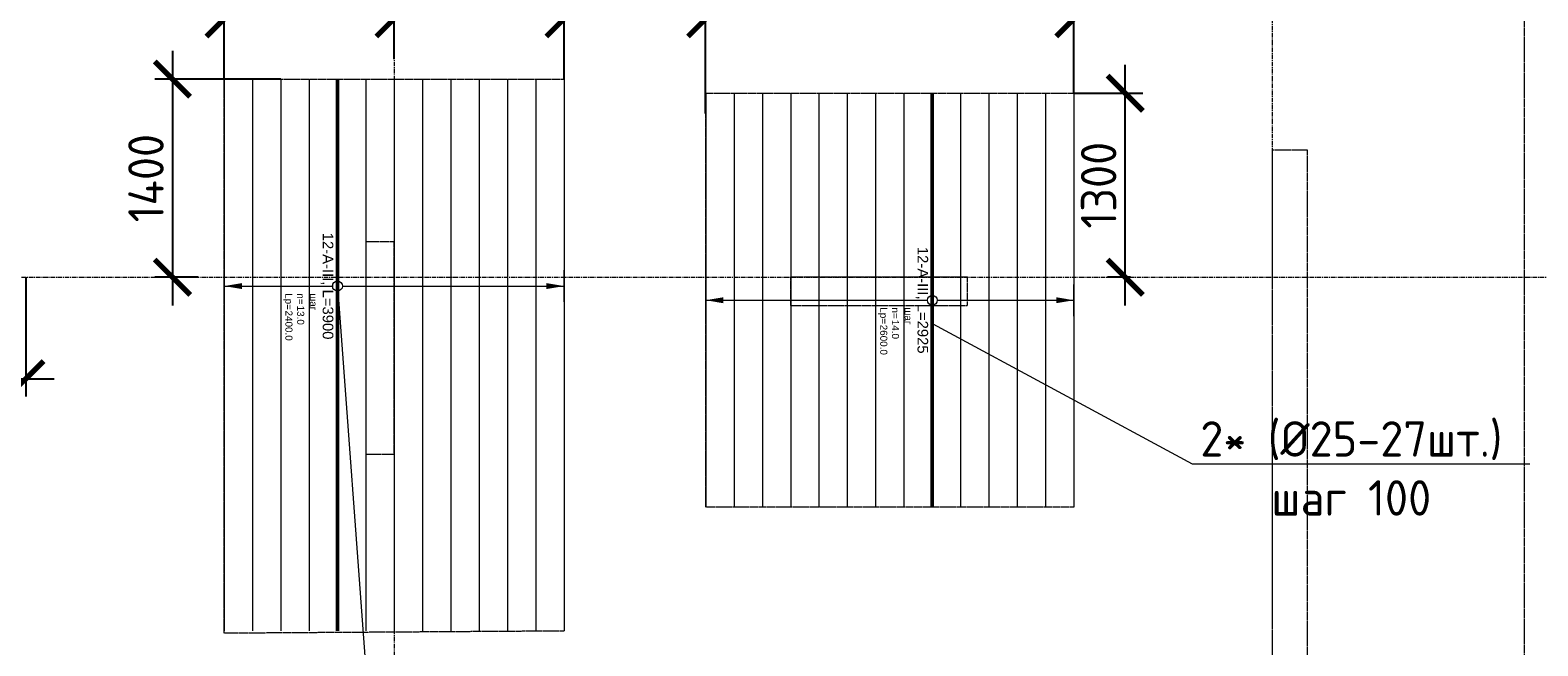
# Model space of a CAD drawing. Header units: millimetres. Extents: x -56135 to 1694203, y -446411 to -23139.
# Tile 139 of 256: x 710294 to 720940, y -124404 to -120053. Entities that reach past the tile are written whole.
import ezdxf
from ezdxf import colors
from ezdxf.entities.mleader import LeaderData, LeaderLine
from ezdxf.enums import TextEntityAlignment as Align
from ezdxf.math import Vec2, Vec3

# ---------------------------------------------------------------- set-up
doc = ezdxf.new("R2010")
doc.units = ezdxf.units.MM
doc.set_wipeout_variables(frame=1)
for name, pattern in [('01 Штриховая _4 мм_', [6, 3.5, -2.5]), ('______5', [1100, 800, -100, 100, -100]), ('GOST2.303 4', [7, 5, -2, 0]), ('осевая', [50.8, 31.75, -6.35, 6.35, -6.35])]:
    doc.linetypes.add(name, pattern=pattern)
for name, color, linetype, lineweight in [('АрмСтер', 2, 'Continuous', 50), ('контур распр. стерхней', 2, 'GOST2.303 4', 20), ('Оси', 40, '______5', 18), ('подоснова', 151, 'Continuous', 5), ('РАЗМЕРЫ', 1, 'Continuous', 9), ('СТЕНЫ', 3, 'Continuous', 30)]:
    doc.layers.add(name, color=color, linetype=linetype, lineweight=lineweight)
doc.layers.add('АрмСтер_атрибуты', color=2, linetype='Continuous', lineweight=0, plot=False)
doc.layers.add('АрмСтер_невид', color=8, linetype='Continuous', lineweight=0, plot=False)
doc.styles.add('GOST-2.304_Type-B', font='GOST_Common.ttf')
doc.styles.get("Standard").update_dxf_attribs({"font": 'arial.ttf'})
doc.styles.add('Аннотативный', font='arial.ttf')
doc.dimstyles.new('СПДС', dxfattribs={"dimscale": 100, "dimtxt": 2.5, "dimasz": 2.5, "dimexe": 1.25, "dimexo": 0, "dimtad": 1, "dimdec": 0, "dimtxsty": 'GOST-2.304_Type-B', "dimblk": 'ARCHTICK', "dimcen": 2.5, "dimdle": 2, "dimadec": 0, "dimazin": 2, "dimtfac": 0.75, "dimtdec": 0, "dimtmove": 1, "dimatfit": 3, "dimfxl": 1, "dimtolj": 1, "dimarcsym": 1})

# ---------------------------------------------------------------- blocks, each defined once
blk = doc.blocks.new('оси 2.2-2.3')
at = {"layer": 'Оси', "color": 16, "linetype": 'осевая', "lineweight": 0, "transparency": 33554687}
for p, q in [((515054.9, -104267.9), (515054.9, -134893.5)), ((521254.5, -104267.9), (521254.9, -134893.5)), ((468076.3, -121995.4), (524372.9, -121995.4))]:
    blk.add_line(p, q, dxfattribs=at)
blk = doc.blocks.new('*U1159')
at = {"layer": 'АрмСтер_невид', "ltscale": 100}
for p, q in [((-1463, 1600), (2437, 1600)), ((-1463, 1400), (2437, 1400)), ((-1463, 1200), (2437, 1200)), ((-1463, 1000), (2437, 1000)), ((-1463, 800), (2437, 800)), ((-1463, 600), (2437, 600)), ((-1463, 400), (2437, 400)), ((-1463, 200), (2437, 200)), ((-1463, -200), (2437, -200)), ((-1463, -400), (2437, -400)), ((-1463, -600), (2437, -600)), ((-1463, -800), (2437, -800))]:
    blk.add_line(p, q, dxfattribs=at)
at = {"layer": 'РАЗМЕРЫ'}
for p, q in [((112, 1600), (-112, 1600)), ((112, -800), (-112, -800))]:
    blk.add_line(p, q, dxfattribs=at)
at = {"layer": 'РАЗМЕРЫ', "ltscale": 15}
blk.add_line((0, -800), (0, 1600), dxfattribs=at)
at = {"layer": 'РАЗМЕРЫ'}
for points in [[(0, 1600), (21, 1475), (-21, 1475)], [(0, -800), (21, -675), (-21, -675)]]:
    blk.add_solid(points, dxfattribs=at)
at = {"layer": 'АрмСтер_атрибуты', "color": 215, "ltscale": 15, "style": 'Аннотативный'}
for s, p in [('шаг', (51, -194)), ('Lр=', (50, -368)), ('n=', (51, -285))]:
    blk.add_text(s, height=50, dxfattribs=at).set_placement(p)
at = {"layer": 'АрмСтер_атрибуты', "style": 'Аннотативный', "flags": 8}
blk.add_attdef('ПОЗ', (110, 30), '', height=75, dxfattribs=at)
at = {"layer": 'АрмСтер_атрибуты', "color": 215, "style": 'Аннотативный'}
for tag, p, flags in [('ШАГ', (191, -194), 10), ('КОЛ', (138, -285), 8), ('ШИРИНА', (173, -368), 8)]:
    blk.add_attdef(tag, p, '', height=50, dxfattribs=dict(at, flags=flags))
at = {"layer": 'АрмСтер_атрибуты', "flags": 9}
for tag, p in [('МАССА', (-1034, -410)), ('ОБОЗНАЧЕНИЕ', (-1034, -524))]:
    blk.add_attdef(tag, p, '', height=75, dxfattribs=at)
at = {"linetype": 'Continuous', "lineweight": 0}
blk.add_wipeout([(35, 0), (28, 21), (11, 33), (-11, 33), (-28, 21), (-35, 0), (-28, -21), (-11, -33), (11, -33), (28, -21)], dxfattribs=at)
at = {"color": 0, "linetype": 'ByBlock', "lineweight": -2, "ltscale": 100}
blk.add_line((-1463, 0), (2437, 0), dxfattribs=at)
at = {"layer": 'АрмСтер_невид', "ltscale": 100}
blk.add_line((-1463, 0), (2437, 0), dxfattribs=at)
at = {"layer": 'РАЗМЕРЫ'}
blk.add_circle((0, 0), 35, dxfattribs=at)
at = {"layer": 'АрмСтер_атрибуты', "style": 'Аннотативный', "flags": 8}
blk.add_attdef('НАИМЕНОВАНИЕ', text='', height=75, dxfattribs=at).set_placement((0, -29), align=Align.TOP_CENTER)
blk = doc.blocks.new('_ArchTick')
at = {"color": 0, "linetype": 'ByBlock', "const_width": 0.15}
blk.add_lwpolyline([(-0.5, -0.5), (0.5, 0.5)], dxfattribs=at)
blk = doc.blocks.new('*D1246')
at = {"layer": 'DEFPOINTS', "color": 0, "transparency": 16777216}
for p in [(712064, -120399, -4), (711299, -121799), (711481, -121799)]:
    blk.add_point(p, dxfattribs=at)
at = {"layer": 'РАЗМЕРЫ', "color": 0, "lineweight": -2, "transparency": 16777216}
for p, q in [((711299, -120199), (711299, -121999)), ((712064, -120399), (711174, -120399)), ((711481, -121799), (711174, -121799))]:
    blk.add_line(p, q, dxfattribs=at)
at = {"layer": 'РАЗМЕРЫ', "color": 0, "lineweight": -2, "transparency": 16777216, "xscale": 250, "yscale": 250, "zscale": 250}
for p, rotation in [((711299, -120399), 90), ((711299, -121799), 270)]:
    blk.add_blockref('_ArchTick', p, dxfattribs=dict(at, rotation=rotation))
at = {"layer": 'РАЗМЕРЫ', "color": 0, "transparency": 16777216, "insert": (711112, -121099), "char_height": 250, "attachment_point": 5, "rotation": 90, "style": 'GOST-2.304_Type-B'}
blk.add_mtext('\\A1;1400', dxfattribs=at)
blk = doc.blocks.new('*D1373')
at = {"layer": 'DEFPOINTS', "color": 0, "transparency": 16777216}
for p in [(711664, -119973), (712864, -120259), (711664, -120399)]:
    blk.add_point(p, dxfattribs=at)
at = {"layer": 'РАЗМЕРЫ', "color": 0, "lineweight": -2, "transparency": 16777216}
for p, q in [((711664, -120399), (711664, -119848)), ((712864, -120259), (712864, -119848)), ((713064, -119973), (711464, -119973))]:
    blk.add_line(p, q, dxfattribs=at)
at = {"layer": 'РАЗМЕРЫ', "color": 0, "lineweight": -2, "transparency": 16777216, "xscale": 250, "yscale": 250, "zscale": 250, "rotation": 180}
blk.add_blockref('_ArchTick', (711664, -119973), dxfattribs=at)
at = {"layer": 'РАЗМЕРЫ', "color": 0, "lineweight": -2, "transparency": 16777216, "xscale": 250, "yscale": 250, "zscale": 250}
blk.add_blockref('_ArchTick', (712864, -119973), dxfattribs=at)
at = {"layer": 'РАЗМЕРЫ', "color": 0, "transparency": 16777216, "insert": (712264, -119786), "char_height": 250, "attachment_point": 5, "style": 'GOST-2.304_Type-B'}
blk.add_mtext('\\A1;1200', dxfattribs=at)
blk = doc.blocks.new('*D1247')
at = {"layer": 'DEFPOINTS', "color": 0, "transparency": 16777216}
for p in [(714064, -119973), (712864, -120259), (714064, -120399)]:
    blk.add_point(p, dxfattribs=at)
at = {"layer": 'РАЗМЕРЫ', "color": 0, "lineweight": -2, "transparency": 16777216}
for p, q in [((712864, -120259), (712864, -119848)), ((714064, -120399), (714064, -119848)), ((712664, -119973), (714264, -119973))]:
    blk.add_line(p, q, dxfattribs=at)
at = {"layer": 'РАЗМЕРЫ', "color": 0, "lineweight": -2, "transparency": 16777216, "xscale": 250, "yscale": 250, "zscale": 250, "rotation": 180}
blk.add_blockref('_ArchTick', (712864, -119973), dxfattribs=at)
at = {"layer": 'РАЗМЕРЫ', "color": 0, "lineweight": -2, "transparency": 16777216, "xscale": 250, "yscale": 250, "zscale": 250}
blk.add_blockref('_ArchTick', (714064, -119973), dxfattribs=at)
at = {"layer": 'РАЗМЕРЫ', "color": 0, "transparency": 16777216, "insert": (713464, -119786), "char_height": 250, "attachment_point": 5, "style": 'GOST-2.304_Type-B'}
blk.add_mtext('\\A1;1200', dxfattribs=at)
blk = doc.blocks.new('_None')
blk = doc.blocks.new('*U1152')
at = {"layer": 'АрмСтер_невид', "ltscale": 100}
for p, q in [((-1463, 1000), (1462, 1000)), ((-1463, 800), (1462, 800)), ((-1463, 600), (1462, 600)), ((-1463, 400), (1462, 400)), ((-1463, 200), (1462, 200)), ((-1463, -200), (1462, -200)), ((-1463, -400), (1462, -400)), ((-1463, -600), (1462, -600)), ((-1463, -800), (1462, -800)), ((-1463, -1000), (1462, -1000)), ((-1463, -1200), (1462, -1200)), ((-1463, -1400), (1462, -1400)), ((-1463, -1600), (1462, -1600))]:
    blk.add_line(p, q, dxfattribs=at)
at = {"layer": 'РАЗМЕРЫ'}
for p, q in [((112, 1000), (-112, 1000)), ((112, -1600), (-112, -1600))]:
    blk.add_line(p, q, dxfattribs=at)
at = {"layer": 'РАЗМЕРЫ', "ltscale": 15}
blk.add_line((0, -1600), (0, 1000), dxfattribs=at)
at = {"layer": 'РАЗМЕРЫ'}
for points in [[(0, 1000), (21, 875), (-21, 875)], [(0, -1600), (21, -1475), (-21, -1475)]]:
    blk.add_solid(points, dxfattribs=at)
at = {"layer": 'АрмСтер_атрибуты', "color": 215, "ltscale": 15, "style": 'Аннотативный'}
for s, p in [('шаг', (51, -194)), ('Lр=', (50, -368)), ('n=', (51, -285))]:
    blk.add_text(s, height=50, dxfattribs=at).set_placement(p)
at = {"layer": 'АрмСтер_атрибуты', "style": 'Аннотативный', "flags": 8}
blk.add_attdef('ПОЗ', (110, 30), '', height=75, dxfattribs=at)
at = {"layer": 'АрмСтер_атрибуты', "color": 215, "style": 'Аннотативный'}
for tag, p, flags in [('ШАГ', (191, -194), 10), ('КОЛ', (138, -285), 8), ('ШИРИНА', (173, -368), 8)]:
    blk.add_attdef(tag, p, '', height=50, dxfattribs=dict(at, flags=flags))
at = {"layer": 'АрмСтер_атрибуты', "flags": 9}
for tag, p in [('МАССА', (-1034, -1010)), ('ОБОЗНАЧЕНИЕ', (-1034, -1124))]:
    blk.add_attdef(tag, p, '', height=75, dxfattribs=at)
at = {"linetype": 'Continuous', "lineweight": 0}
blk.add_wipeout([(35, 0), (28, 21), (11, 33), (-11, 33), (-28, 21), (-35, 0), (-28, -21), (-11, -33), (11, -33), (28, -21)], dxfattribs=at)
at = {"color": 0, "linetype": 'ByBlock', "lineweight": -2, "ltscale": 100}
blk.add_line((-1463, 0), (1462, 0), dxfattribs=at)
at = {"layer": 'АрмСтер_невид', "ltscale": 100}
blk.add_line((-1463, 0), (1462, 0), dxfattribs=at)
at = {"layer": 'РАЗМЕРЫ'}
blk.add_circle((0, 0), 35, dxfattribs=at)
at = {"layer": 'АрмСтер_атрибуты', "style": 'Аннотативный', "flags": 8}
blk.add_attdef('НАИМЕНОВАНИЕ', text='', height=75, dxfattribs=at).set_placement((0, -29), align=Align.TOP_CENTER)
blk = doc.blocks.new('*D1366')
at = {"layer": 'DEFPOINTS', "color": 0, "transparency": 16777216}
for p in [(717664, -120499), (718027, -120499), (718064, -121799)]:
    blk.add_point(p, dxfattribs=at)
at = {"layer": 'РАЗМЕРЫ', "color": 0, "lineweight": -2, "transparency": 16777216}
for p, q in [((718027, -121999), (718027, -120299)), ((717664, -120499), (718152, -120499)), ((718064, -121799), (717902, -121799))]:
    blk.add_line(p, q, dxfattribs=at)
at = {"layer": 'РАЗМЕРЫ', "color": 0, "lineweight": -2, "transparency": 16777216, "xscale": 250, "yscale": 250, "zscale": 250}
for p, rotation in [((718027, -120499), 90), ((718027, -121799), 270)]:
    blk.add_blockref('_ArchTick', p, dxfattribs=dict(at, rotation=rotation))
at = {"layer": 'РАЗМЕРЫ', "color": 0, "transparency": 16777216, "insert": (717839, -121149), "char_height": 250, "attachment_point": 5, "rotation": 90, "style": 'GOST-2.304_Type-B'}
blk.add_mtext('\\A1;1300', dxfattribs=at)
blk = doc.blocks.new('*D1243')
at = {"layer": 'DEFPOINTS', "color": 0, "transparency": 16777216}
for p in [(715064, -119973), (714064, -120399), (715064, -120643)]:
    blk.add_point(p, dxfattribs=at)
at = {"layer": 'РАЗМЕРЫ', "color": 0, "lineweight": -2, "transparency": 16777216}
for p, q in [((714064, -120399), (714064, -119848)), ((715064, -120643), (715064, -119848)), ((713864, -119973), (715264, -119973))]:
    blk.add_line(p, q, dxfattribs=at)
at = {"layer": 'РАЗМЕРЫ', "color": 0, "lineweight": -2, "transparency": 16777216, "xscale": 250, "yscale": 250, "zscale": 250, "rotation": 180}
blk.add_blockref('_ArchTick', (714064, -119973), dxfattribs=at)
at = {"layer": 'РАЗМЕРЫ', "color": 0, "lineweight": -2, "transparency": 16777216, "xscale": 250, "yscale": 250, "zscale": 250}
blk.add_blockref('_ArchTick', (715064, -119973), dxfattribs=at)
at = {"layer": 'РАЗМЕРЫ', "color": 0, "transparency": 16777216, "insert": (714564, -119786), "char_height": 250, "attachment_point": 5, "style": 'GOST-2.304_Type-B'}
blk.add_mtext('\\A1;1000', dxfattribs=at)
blk = doc.blocks.new('*D1367')
at = {"layer": 'DEFPOINTS', "color": 0, "transparency": 16777216}
for p in [(717664, -119973), (717664, -120499), (715064, -120643)]:
    blk.add_point(p, dxfattribs=at)
at = {"layer": 'РАЗМЕРЫ', "color": 0, "lineweight": -2, "transparency": 16777216}
for p, q in [((715064, -120643), (715064, -119848)), ((717664, -120499), (717664, -119848)), ((714864, -119973), (717864, -119973))]:
    blk.add_line(p, q, dxfattribs=at)
at = {"layer": 'РАЗМЕРЫ', "color": 0, "lineweight": -2, "transparency": 16777216, "xscale": 250, "yscale": 250, "zscale": 250, "rotation": 180}
blk.add_blockref('_ArchTick', (715064, -119973), dxfattribs=at)
at = {"layer": 'РАЗМЕРЫ', "color": 0, "lineweight": -2, "transparency": 16777216, "xscale": 250, "yscale": 250, "zscale": 250}
blk.add_blockref('_ArchTick', (717664, -119973), dxfattribs=at)
at = {"layer": 'РАЗМЕРЫ', "color": 0, "transparency": 16777216, "insert": (716364, -119786), "char_height": 250, "attachment_point": 5, "style": 'GOST-2.304_Type-B'}
blk.add_mtext('\\A1;2600', dxfattribs=at)
blk = doc.blocks.new('*D1199')
at = {"layer": 'DEFPOINTS', "color": 0, "transparency": 16777216}
for p in [(710264, -121799), (709064, -122102), (710264, -122516)]:
    blk.add_point(p, dxfattribs=at)
at = {"layer": 'РАЗМЕРЫ', "color": 0, "lineweight": -2, "transparency": 16777216}
for p, q in [((710264, -121799), (710264, -122641)), ((709064, -122102), (709064, -122641)), ((708864, -122516), (710464, -122516))]:
    blk.add_line(p, q, dxfattribs=at)
at = {"layer": 'РАЗМЕРЫ', "color": 0, "lineweight": -2, "transparency": 16777216, "xscale": 250, "yscale": 250, "zscale": 250, "rotation": 180}
blk.add_blockref('_ArchTick', (709064, -122516), dxfattribs=at)
at = {"layer": 'РАЗМЕРЫ', "color": 0, "lineweight": -2, "transparency": 16777216, "xscale": 250, "yscale": 250, "zscale": 250}
blk.add_blockref('_ArchTick', (710264, -122516), dxfattribs=at)
at = {"layer": 'РАЗМЕРЫ', "color": 0, "transparency": 16777216, "insert": (709664, -122328), "char_height": 250, "attachment_point": 5, "style": 'GOST-2.304_Type-B'}
blk.add_mtext('\\A1;1200', dxfattribs=at)
blk = doc.blocks.new('стены  тп')
at = {"layer": 'СТЕНЫ', "color": 251, "linetype": '01 Штриховая _4 мм_', "lineweight": 0, "true_color": 0x636466}
for p, q in [((591292, -328026, 3100), (591292, -336126, 3100)), ((589512, -331226, 3100), (589512, -338426, 3100)), ((589512, -331226, 3100), (589762, -331226, 3100)), ((589762, -336626, 3100), (589762, -331226, 3100)), ((583112, -331876, 3100), (583112, -331996, 3100)), ((583192, -331876, 3100), (583112, -331876, 3100)), ((583312, -331876, 3100), (583192, -331876, 3100)), ((583312, -333376, 3100), (583312, -331876, 3100)), ((583112, -331996, 3100), (583112, -333376, 3100)), ((587362, -332126, 3100), (586112, -332126, 3100)), ((586112, -332126, 3100), (586112, -332326, 3100)), ((587362, -332326, 3100), (587362, -332126, 3100)), ((586112, -332326, 3100), (587362, -332326, 3100)), ((583112, -333376, 3100), (583192, -333376, 3100)), ((583192, -333376, 3100), (583312, -333376, 3100)), ((583312, -333376, 3100), (583312, -333376, 3100))]:
    blk.add_line(p, q, dxfattribs=at)

msp = doc.modelspace()

# ---------------------------------------------------------------- linework, layer by layer
at = {"layer": 'контур распр. стерхней', "linetype": '01 Штриховая _4 мм_'}
for points in [[(711664.3, -124314.9), (711664.3, -120399.1), (714064.3, -120399.2), (714064.3, -124299.2)], [(715064.3, -123424.2), (715064.3, -120499.2), (717664.3, -120499.2), (717664.3, -123424.2)]]:
    msp.add_lwpolyline(points, close=True, dxfattribs=at)

# ---------------------------------------------------------------- block references
at = {"layer": 'РАЗМЕРЫ', "color": 1}
msp.add_blockref('оси 2.2-2.3', (197809.4, 196.2), dxfattribs=at)

# ---------------------------------------------------------------- dimensions: what is measured, and where the dimension line sits
dim = msp.add_linear_dim(base=(710264.3, -122515.8), p1=(709064.3, -122102.2), p2=(710264.3, -121799.2), dimstyle='СПДС', dxfattribs=at)
dim.commit()
dim.dimension.update_dxf_attribs({"geometry": '*D1199', "text_midpoint": (709664.3, -122328.3)})

# ---------------------------------------------------------------- next in the draw order: block references
at = {"layer": 'АрмСтер', "ltscale": 15}
ref = msp.add_blockref('*U1159', (712464.3, -121861.7), dxfattribs=dict(at, rotation=270))
ref.add_attrib('НАИМЕНОВАНИЕ', '12-A-III, L=3900', dxfattribs={"layer": 'АрмСтер_атрибуты', "height": 75, "rotation": 270, "style": 'Аннотативный', "flags": 8}).set_placement((712435, -121861.7), align=Align.TOP_CENTER)
ref.add_attrib('КОЛ', '13.0', (712179.2, -121999.7), dxfattribs={"layer": 'АрмСтер_атрибуты', "color": 215, "height": 50, "rotation": 270, "style": 'Аннотативный', "flags": 8})
ref.add_attrib('ШИРИНА', '2400.0', (712096.5, -122034.5), dxfattribs={"layer": 'АрмСтер_атрибуты', "color": 215, "height": 50, "rotation": 270, "style": 'Аннотативный', "flags": 8})
ref = msp.add_blockref('*U1152', (716664.3, -121961.7), dxfattribs=dict(at, rotation=270))
ref.add_attrib('НАИМЕНОВАНИЕ', '12-A-III, L=2925', dxfattribs={"layer": 'АрмСтер_атрибуты', "height": 75, "rotation": 270, "style": 'Аннотативный', "flags": 8}).set_placement((716635, -121961.7), align=Align.TOP_CENTER)
ref.add_attrib('КОЛ', '14.0', (716379.2, -122099.7), dxfattribs={"layer": 'АрмСтер_атрибуты', "color": 215, "height": 50, "rotation": 270, "style": 'Аннотативный', "flags": 8})
ref.add_attrib('ШИРИНА', '2600.0', (716296.5, -122134.5), dxfattribs={"layer": 'АрмСтер_атрибуты', "color": 215, "height": 50, "rotation": 270, "style": 'Аннотативный', "flags": 8})

# ---------------------------------------------------------------- next in the draw order: block references
at = {"layer": 'РАЗМЕРЫ'}
msp.add_blockref('стены  тп', (129552, 210326.6, -3100), dxfattribs=at)

# ---------------------------------------------------------------- next in the draw order: dimensions: what is measured, and where the dimension line sits
dim = msp.add_linear_dim(base=(711664.3, -119973.1), p1=(712864.3, -120259), p2=(711664.3, -120399.1), dimstyle='СПДС', dxfattribs=at)
dim.commit()
dim.dimension.update_dxf_attribs({"geometry": '*D1373', "text_midpoint": (712264.3, -119785.6)})
at = {"layer": 'РАЗМЕРЫ', "color": 1}
for base, p1, p2, picture, middle in [((714064.3, -119973.1), (712864.3, -120259), (714064.3, -120399.2), '*D1247', (713464.3, -119785.6)), ((715064.3, -119973.1), (714064.3, -120399.2), (715064.3, -120643), '*D1243', (714564.3, -119785.6)), ((717664.3, -119973.1), (715064.3, -120643), (717664.3, -120499.2), '*D1367', (716364.3, -119785.6))]:
    dim = msp.add_linear_dim(base=base, p1=p1, p2=p2, dimstyle='СПДС', dxfattribs=at)
    dim.commit()
    dim.dimension.update_dxf_attribs({"geometry": picture, "text_midpoint": middle})
at = {"layer": 'РАЗМЕРЫ'}
for base, p1, p2, picture, middle in [((711299.5, -121799.2, 3.6), (712064.3, -120399.2), (711481.1, -121799.2, 3.6), '*D1246', (711112, -121099.2, 3.6)), ((718026.9, -120499.2), (718064.3, -121799.2), (717664.3, -120499.2), '*D1366', (717839.4, -121149.2))]:
    dim = msp.add_linear_dim(base=base, p1=p1, p2=p2, angle=270, dimstyle='СПДС', dxfattribs=at)
    dim.commit()
    dim.dimension.update_dxf_attribs({"geometry": picture, "text_midpoint": middle})

# ---------------------------------------------------------------- next in the draw order: leaders
at = {"layer": 'подоснова', "color": 6, "ltscale": 0.3}
ml = msp.add_multileader_mtext('Standard', dxfattribs=at)
ml.set_content('4* (%%C20-25шт.)\\Pшаг 100', color=6, style='GOST-2.304_Type-B')
ml.set_leader_properties(color=256, linetype='ByLayer', lineweight=15)
ml.set_arrow_properties(name='NONE')
ml.build(insert=Vec2(0, 0))
ml.multileader.update_dxf_attribs({"text_left_attachment_type": 6, "text_right_attachment_type": 6, "dogleg_length": 0.1, "arrow_head_size": 18})
ctx = ml.context
ctx.base_point, ctx.char_height, ctx.arrow_head_size, ctx.landing_gap_size, ctx.plane_origin = Vec3(710435.1, -125143.3, 3.6), 250, 18, 20, Vec3(702403.2, -122842.2, 3.6)
ctx.left_attachment, ctx.right_attachment, ctx.text_align_type = 6, 6, 1
notes = []
notes.append((ctx, [(1, (1, 1, 0), (712707.1, -125143.3, 3.6), (-1, 0), 0.1, [(0, [(712464.3, -121861.7, 3.6)], 0, [])])]))
ctx.mtext.insert, ctx.mtext.alignment, ctx.mtext.flow_direction = Vec3(711571, -124843.3, 3.6), 2, 5
ml = msp.add_multileader_mtext('Standard', dxfattribs=at)
ml.set_content('2* (%%C25-27шт.)\\Pшаг 100', color=6, style='GOST-2.304_Type-B')
ml.set_leader_properties(color=256, linetype='ByLayer', lineweight=15)
ml.set_arrow_properties(name='NONE')
ml.build(insert=Vec2(0, 0))
ml.multileader.update_dxf_attribs({"text_left_attachment_type": 6, "text_right_attachment_type": 6, "dogleg_length": 0.1, "arrow_head_size": 18})
ctx = ml.context
ctx.base_point, ctx.char_height, ctx.arrow_head_size, ctx.landing_gap_size, ctx.plane_origin = Vec3(718499.6, -123116.8, 7.1), 250, 18, 20, Vec3(706606.7, -123109.5, 7.1)
ctx.left_attachment, ctx.right_attachment, ctx.text_align_type = 6, 6, 1
notes.append((ctx, [(0, (1, 1, 0), (718499.5, -123116.8, 7.1), (1, 0), 0.1, [(0, [(716667.8, -122129, 7.1)], 0, [])])]))
ctx.mtext.insert, ctx.mtext.alignment, ctx.mtext.flow_direction = Vec3(719623.1, -122816.8, 7.1), 2, 5
for ctx, leaders in notes:
    for number, flags, end, landing, length, lines in leaders:
        leader = LeaderData()
        leader.index, (leader.has_last_leader_line, leader.has_dogleg_vector, leader.attachment_direction) = number, flags
        leader.last_leader_point, leader.dogleg_vector, leader.dogleg_length = Vec3(end), Vec3(landing), length
        for number, points, colour, breaks in lines:
            line = LeaderLine()
            line.index, line.vertices, line.color, line.breaks = number, Vec3.list(points), colors.encode_raw_color(colour), breaks
            leader.lines.append(line)
        ctx.leaders.append(leader)

doc.saveas('drawing.dxf')
